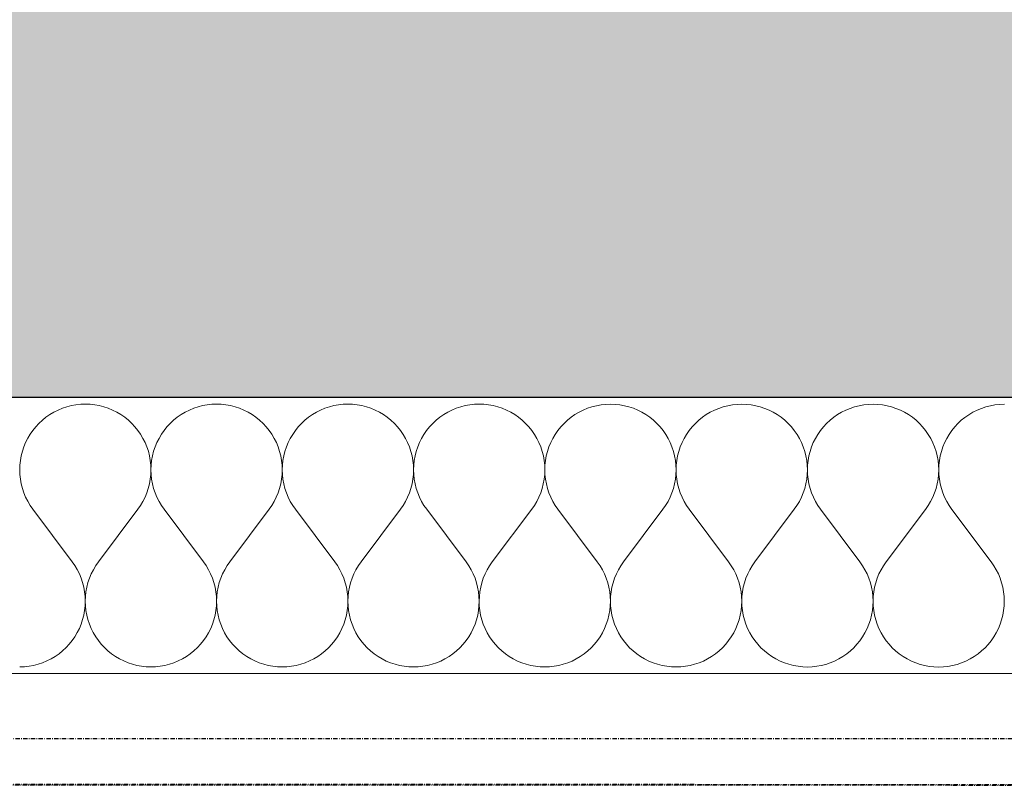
# Model space of a CAD drawing. Header units: millimetres. Extents: x -28017 to 3863, y -4271 to 20239.
# Tile 67 of 105: x -9486 to -8914, y 125 to 570. Entities that reach past the tile are written whole.
import ezdxf

# ---------------------------------------------------------------- set-up
doc = ezdxf.new("R2010")
doc.units = ezdxf.units.MM
doc.header["$MEASUREMENT"] = 0
doc.linetypes.add('Wipeout_Contour', pattern=[1000, 0, -1000])
doc.linetypes.add('Čerchovaná M', pattern=[4.5, 2.5, -0.85, 0.3, -0.85])
for name, color, linetype in [('5._POHLED ZÁPADNÍ_2_Konstrukce - nenosné', 7, 'Continuous'), ('5._POHLED ZÁPADNÍ_2_Konstrukce - nosné', 7, 'Continuous'), ('5._POHLED ZÁPADNÍ_2_Nové_Konstrukce - nosné', 7, 'Continuous'), ('5._POHLED ZÁPADNÍ_2_Nové_Výplně – Řezové', 7, 'Continuous'), ('5._POHLED ZÁPADNÍ_2_Výplně – Řezové', 7, 'Continuous')]:
    doc.layers.add(name, color=color, linetype=linetype)

# ---------------------------------------------------------------- blocks, each defined once
blk = doc.blocks.new('*X7', base_point=(-28336.19, -5790.34))
at = {"layer": '5._POHLED ZÁPADNÍ_2_Nové_Výplně – Řezové', "color": 21, "linetype": 'Continuous', "lineweight": 20, "true_color": 0xffaaaa}
for p, q in [((-9465.83, 342.9), (-9468.17, 341.52)), ((-9463.4, 344.12), (-9465.83, 342.9)), ((-9460.88, 345.16), (-9463.4, 344.12)), ((-9458.3, 346.02), (-9460.88, 345.16)), ((-9455.67, 346.69), (-9458.3, 346.02)), ((-9452.99, 347.18), (-9455.67, 346.69)), ((-9450.28, 347.47), (-9452.99, 347.18)), ((-9447.57, 347.56), (-9450.28, 347.47)), ((-9444.85, 347.47), (-9447.57, 347.56)), ((-9442.14, 347.18), (-9444.85, 347.47)), ((-9439.46, 346.69), (-9442.14, 347.18)), ((-9436.83, 346.02), (-9439.46, 346.69)), ((-9434.25, 345.16), (-9436.83, 346.02)), ((-9431.73, 344.12), (-9434.25, 345.16)), ((-9429.3, 342.9), (-9431.73, 344.12)), ((-9426.96, 341.51), (-9429.3, 342.9)), ((-9389.64, 342.89), (-9391.98, 341.5)), ((-9387.21, 344.11), (-9389.64, 342.89)), ((-9384.69, 345.15), (-9387.21, 344.11)), ((-9382.11, 346.01), (-9384.69, 345.15)), ((-9379.48, 346.68), (-9382.11, 346.01)), ((-9376.8, 347.17), (-9379.48, 346.68)), ((-9374.09, 347.46), (-9376.8, 347.17)), ((-9371.38, 347.55), (-9374.09, 347.46)), ((-9368.66, 347.46), (-9371.38, 347.55)), ((-9365.95, 347.16), (-9368.66, 347.46)), ((-9363.27, 346.68), (-9365.95, 347.16)), ((-9360.64, 346.01), (-9363.27, 346.68)), ((-9358.06, 345.15), (-9360.64, 346.01)), ((-9355.54, 344.11), (-9358.06, 345.15)), ((-9353.11, 342.89), (-9355.54, 344.11)), ((-9350.77, 341.5), (-9353.11, 342.89)), ((-9313.45, 342.88), (-9315.79, 341.49)), ((-9311.02, 344.1), (-9313.45, 342.88)), ((-9308.5, 345.14), (-9311.02, 344.1)), ((-9305.92, 346), (-9308.5, 345.14)), ((-9303.29, 346.67), (-9305.92, 346)), ((-9300.61, 347.15), (-9303.29, 346.67)), ((-9297.9, 347.44), (-9300.61, 347.15)), ((-9295.18, 347.54), (-9297.9, 347.44)), ((-9292.47, 347.44), (-9295.18, 347.54)), ((-9289.76, 347.15), (-9292.47, 347.44)), ((-9287.08, 346.67), (-9289.76, 347.15)), ((-9284.45, 346), (-9287.08, 346.67)), ((-9281.87, 345.14), (-9284.45, 346)), ((-9279.35, 344.09), (-9281.87, 345.14)), ((-9276.92, 342.88), (-9279.35, 344.09)), ((-9274.58, 341.49), (-9276.92, 342.88)), ((-9237.26, 342.87), (-9239.6, 341.48)), ((-9234.83, 344.09), (-9237.26, 342.87)), ((-9232.31, 345.13), (-9234.83, 344.09)), ((-9229.73, 345.99), (-9232.31, 345.13)), ((-9227.1, 346.66), (-9229.73, 345.99)), ((-9224.42, 347.14), (-9227.1, 346.66)), ((-9221.71, 347.43), (-9224.42, 347.14)), ((-9218.99, 347.53), (-9221.71, 347.43)), ((-9216.28, 347.43), (-9218.99, 347.53)), ((-9213.57, 347.14), (-9216.28, 347.43)), ((-9210.89, 346.66), (-9213.57, 347.14)), ((-9208.26, 345.98), (-9210.89, 346.66)), ((-9205.68, 345.12), (-9208.26, 345.98)), ((-9203.16, 344.08), (-9205.68, 345.12)), ((-9200.73, 342.86), (-9203.16, 344.08)), ((-9198.39, 341.47), (-9200.73, 342.86)), ((-9161.07, 342.86), (-9163.41, 341.47)), ((-9158.64, 344.08), (-9161.07, 342.86)), ((-9156.12, 345.12), (-9158.64, 344.08)), ((-9153.54, 345.98), (-9156.12, 345.12)), ((-9150.9, 346.65), (-9153.54, 345.98)), ((-9148.23, 347.13), (-9150.9, 346.65)), ((-9145.52, 347.42), (-9148.23, 347.13)), ((-9142.8, 347.52), (-9145.52, 347.42)), ((-9140.09, 347.42), (-9142.8, 347.52)), ((-9137.38, 347.13), (-9140.09, 347.42)), ((-9134.7, 346.65), (-9137.38, 347.13)), ((-9132.07, 345.97), (-9134.7, 346.65)), ((-9129.49, 345.11), (-9132.07, 345.97)), ((-9126.97, 344.07), (-9129.49, 345.11)), ((-9124.54, 342.85), (-9126.97, 344.07)), ((-9122.2, 341.46), (-9124.54, 342.85)), ((-9082.45, 344.06), (-9084.88, 342.85)), ((-9079.93, 345.1), (-9082.45, 344.06)), ((-9077.35, 345.96), (-9079.93, 345.1)), ((-9074.71, 346.64), (-9077.35, 345.96)), ((-9072.04, 347.12), (-9074.71, 346.64)), ((-9069.33, 347.41), (-9072.04, 347.12)), ((-9066.61, 347.51), (-9069.33, 347.41)), ((-9063.89, 347.41), (-9066.61, 347.51)), ((-9061.19, 347.12), (-9063.89, 347.41)), ((-9058.51, 346.63), (-9061.19, 347.12)), ((-9055.88, 345.96), (-9058.51, 346.63)), ((-9053.3, 345.1), (-9055.88, 345.96)), ((-9050.78, 344.06), (-9053.3, 345.1)), ((-9048.35, 342.84), (-9050.78, 344.06)), ((-9006.25, 344.05), (-9008.69, 342.83)), ((-9003.74, 345.09), (-9006.25, 344.05)), ((-9001.16, 345.95), (-9003.74, 345.09)), ((-8998.52, 346.62), (-9001.16, 345.95)), ((-8995.85, 347.11), (-8998.52, 346.62)), ((-8993.14, 347.4), (-8995.85, 347.11)), ((-8990.42, 347.49), (-8993.14, 347.4)), ((-8987.7, 347.4), (-8990.42, 347.49)), ((-8985, 347.11), (-8987.7, 347.4)), ((-8982.32, 346.62), (-8985, 347.11)), ((-8979.69, 345.95), (-8982.32, 346.62)), ((-8977.11, 345.09), (-8979.69, 345.95)), ((-8974.59, 344.05), (-8977.11, 345.09)), ((-8972.16, 342.83), (-8974.59, 344.05)), ((-8930.06, 344.04), (-8932.5, 342.82)), ((-8927.55, 345.08), (-8930.06, 344.04)), ((-8924.97, 345.94), (-8927.55, 345.08)), ((-8922.33, 346.61), (-8924.97, 345.94)), ((-8919.66, 347.1), (-8922.33, 346.61)), ((-8916.95, 347.39), (-8919.66, 347.1)), ((-8914.23, 347.48), (-8916.95, 347.39)), ((-9472.52, 338.26), (-9474.51, 336.4)), ((-9470.4, 339.96), (-9472.52, 338.26)), ((-9468.17, 341.52), (-9470.4, 339.96)), ((-9424.73, 339.96), (-9426.96, 341.51)), ((-9422.61, 338.25), (-9424.73, 339.96)), ((-9420.62, 336.39), (-9422.61, 338.25)), ((-9396.33, 338.25), (-9398.32, 336.39)), ((-9394.21, 339.95), (-9396.33, 338.25)), ((-9391.98, 341.5), (-9394.21, 339.95)), ((-9348.54, 339.95), (-9350.77, 341.5)), ((-9346.42, 338.24), (-9348.54, 339.95)), ((-9344.43, 336.38), (-9346.42, 338.24)), ((-9320.14, 338.23), (-9322.13, 336.38)), ((-9318.02, 339.94), (-9320.14, 338.23)), ((-9315.79, 341.49), (-9318.02, 339.94)), ((-9272.35, 339.93), (-9274.58, 341.49)), ((-9270.23, 338.23), (-9272.35, 339.93)), ((-9268.24, 336.37), (-9270.23, 338.23)), ((-9243.95, 338.22), (-9245.94, 336.37)), ((-9241.83, 339.93), (-9243.95, 338.22)), ((-9239.6, 341.48), (-9241.83, 339.93)), ((-9196.16, 339.92), (-9198.39, 341.47)), ((-9194.04, 338.21), (-9196.16, 339.92)), ((-9192.05, 336.36), (-9194.04, 338.21)), ((-9167.76, 338.21), (-9169.75, 336.36)), ((-9165.64, 339.92), (-9167.76, 338.21)), ((-9163.41, 341.47), (-9165.64, 339.92)), ((-9119.97, 339.91), (-9122.2, 341.46)), ((-9117.85, 338.2), (-9119.97, 339.91)), ((-9115.86, 336.35), (-9117.85, 338.2)), ((-9091.57, 338.2), (-9093.56, 336.34)), ((-9089.45, 339.91), (-9091.57, 338.2)), ((-9087.22, 341.46), (-9089.45, 339.91)), ((-9084.88, 342.85), (-9087.22, 341.46)), ((-9046.01, 341.45), (-9048.35, 342.84)), ((-9043.78, 339.9), (-9046.01, 341.45)), ((-9041.66, 338.19), (-9043.78, 339.9)), ((-9039.67, 336.34), (-9041.66, 338.19)), ((-9015.38, 338.19), (-9017.37, 336.33)), ((-9013.26, 339.89), (-9015.38, 338.19)), ((-9011.03, 341.45), (-9013.26, 339.89)), ((-9008.69, 342.83), (-9011.03, 341.45)), ((-8969.82, 341.44), (-8972.16, 342.83)), ((-8967.59, 339.89), (-8969.82, 341.44)), ((-8965.47, 338.18), (-8967.59, 339.89)), ((-8963.48, 336.32), (-8965.47, 338.18)), ((-8939.19, 338.17), (-8941.18, 336.32)), ((-8937.07, 339.88), (-8939.19, 338.17)), ((-8934.84, 341.43), (-8937.07, 339.88)), ((-8932.5, 342.82), (-8934.84, 341.43)), ((-9478.07, 332.29), (-9479.62, 330.06)), ((-9476.37, 334.41), (-9478.07, 332.29)), ((-9474.51, 336.4), (-9476.37, 334.41)), ((-9418.77, 334.4), (-9420.62, 336.39)), ((-9417.06, 332.28), (-9418.77, 334.4)), ((-9415.51, 330.05), (-9417.06, 332.28)), ((-9401.88, 332.28), (-9403.43, 330.05)), ((-9400.18, 334.4), (-9401.88, 332.28)), ((-9398.32, 336.39), (-9400.18, 334.4)), ((-9342.58, 334.39), (-9344.43, 336.38)), ((-9340.87, 332.27), (-9342.58, 334.39)), ((-9339.32, 330.04), (-9340.87, 332.27)), ((-9325.69, 332.27), (-9327.24, 330.03)), ((-9323.99, 334.39), (-9325.69, 332.27)), ((-9322.13, 336.38), (-9323.99, 334.39)), ((-9266.39, 334.38), (-9268.24, 336.37)), ((-9264.68, 332.26), (-9266.39, 334.38)), ((-9263.13, 330.02), (-9264.68, 332.26)), ((-9249.5, 332.26), (-9251.05, 330.02)), ((-9247.8, 334.38), (-9249.5, 332.26)), ((-9245.94, 336.37), (-9247.8, 334.38)), ((-9190.2, 334.37), (-9192.05, 336.36)), ((-9188.49, 332.25), (-9190.2, 334.37)), ((-9186.94, 330.01), (-9188.49, 332.25)), ((-9173.31, 332.25), (-9174.86, 330.01)), ((-9171.61, 334.36), (-9173.31, 332.25)), ((-9169.75, 336.36), (-9171.61, 334.36)), ((-9114.01, 334.36), (-9115.86, 336.35)), ((-9112.3, 332.24), (-9114.01, 334.36)), ((-9110.75, 330), (-9112.3, 332.24)), ((-9097.12, 332.23), (-9098.67, 330)), ((-9095.41, 334.35), (-9097.12, 332.23)), ((-9093.56, 336.34), (-9095.41, 334.35)), ((-9037.82, 334.34), (-9039.67, 336.34)), ((-9036.11, 332.22), (-9037.82, 334.34)), ((-9034.56, 329.99), (-9036.11, 332.22)), ((-9020.93, 332.22), (-9022.48, 329.99)), ((-9019.22, 334.34), (-9020.93, 332.22)), ((-9017.37, 336.33), (-9019.22, 334.34)), ((-8961.63, 334.33), (-8963.48, 336.32)), ((-8959.92, 332.21), (-8961.63, 334.33)), ((-8958.37, 329.98), (-8959.92, 332.21)), ((-8944.74, 332.21), (-8946.29, 329.98)), ((-8943.03, 334.33), (-8944.74, 332.21)), ((-8941.18, 336.32), (-8943.03, 334.33)), ((-9481.01, 327.72), (-9482.23, 325.28)), ((-9479.62, 330.06), (-9481.01, 327.72)), ((-9414.13, 327.71), (-9415.51, 330.05)), ((-9412.91, 325.27), (-9414.13, 327.71)), ((-9404.82, 327.71), (-9406.04, 325.27)), ((-9403.43, 330.05), (-9404.82, 327.71)), ((-9337.93, 327.7), (-9339.32, 330.04)), ((-9336.72, 325.26), (-9337.93, 327.7)), ((-9328.63, 327.69), (-9329.85, 325.26)), ((-9327.24, 330.03), (-9328.63, 327.69)), ((-9261.74, 327.68), (-9263.13, 330.02)), ((-9260.53, 325.25), (-9261.74, 327.68)), ((-9252.44, 327.68), (-9253.66, 325.25)), ((-9251.05, 330.02), (-9252.44, 327.68)), ((-9185.55, 327.67), (-9186.94, 330.01)), ((-9184.34, 325.24), (-9185.55, 327.67)), ((-9176.25, 327.67), (-9177.47, 325.24)), ((-9174.86, 330.01), (-9176.25, 327.67)), ((-9109.36, 327.66), (-9110.75, 330)), ((-9108.15, 325.23), (-9109.36, 327.66)), ((-9100.06, 327.66), (-9101.28, 325.23)), ((-9098.67, 330), (-9100.06, 327.66)), ((-9033.17, 327.65), (-9034.56, 329.99)), ((-9031.96, 325.22), (-9033.17, 327.65)), ((-9023.87, 327.65), (-9025.09, 325.21)), ((-9022.48, 329.99), (-9023.87, 327.65)), ((-8956.98, 327.64), (-8958.37, 329.98)), ((-8955.77, 325.2), (-8956.98, 327.64)), ((-8947.68, 327.64), (-8948.9, 325.2)), ((-8946.29, 329.98), (-8947.68, 327.64)), ((-9484.13, 320.19), (-9484.8, 317.55)), ((-9483.27, 322.77), (-9484.13, 320.19)), ((-9482.23, 325.28), (-9483.27, 322.77)), ((-9411.87, 322.76), (-9412.91, 325.27)), ((-9411.01, 320.18), (-9411.87, 322.76)), ((-9410.34, 317.54), (-9411.01, 320.18)), ((-9407.94, 320.18), (-9408.61, 317.54)), ((-9407.08, 322.76), (-9407.94, 320.18)), ((-9406.04, 325.27), (-9407.08, 322.76)), ((-9335.68, 322.75), (-9336.72, 325.26)), ((-9334.82, 320.17), (-9335.68, 322.75)), ((-9334.15, 317.53), (-9334.82, 320.17)), ((-9331.75, 320.17), (-9332.42, 317.53)), ((-9330.89, 322.75), (-9331.75, 320.17)), ((-9329.85, 325.26), (-9330.89, 322.75)), ((-9259.49, 322.74), (-9260.53, 325.25)), ((-9258.63, 320.15), (-9259.49, 322.74)), ((-9257.96, 317.52), (-9258.63, 320.15)), ((-9255.56, 320.15), (-9256.23, 317.52)), ((-9254.7, 322.74), (-9255.56, 320.15)), ((-9253.66, 325.25), (-9254.7, 322.74)), ((-9183.3, 322.72), (-9184.34, 325.24)), ((-9182.44, 320.14), (-9183.3, 322.72)), ((-9181.77, 317.51), (-9182.44, 320.14)), ((-9179.37, 320.14), (-9180.04, 317.51)), ((-9178.51, 322.72), (-9179.37, 320.14)), ((-9177.47, 325.24), (-9178.51, 322.72)), ((-9107.11, 322.71), (-9108.15, 325.23)), ((-9106.25, 320.13), (-9107.11, 322.71)), ((-9105.58, 317.49), (-9106.25, 320.13)), ((-9103.18, 320.13), (-9103.85, 317.49)), ((-9102.32, 322.71), (-9103.18, 320.13)), ((-9101.28, 325.23), (-9102.32, 322.71)), ((-9030.92, 322.7), (-9031.96, 325.22)), ((-9030.06, 320.12), (-9030.92, 322.7)), ((-9029.39, 317.48), (-9030.06, 320.12)), ((-9026.98, 320.12), (-9027.66, 317.48)), ((-9026.13, 322.7), (-9026.98, 320.12)), ((-9025.09, 325.21), (-9026.13, 322.7)), ((-8954.73, 322.69), (-8955.77, 325.2)), ((-8953.87, 320.11), (-8954.73, 322.69)), ((-8953.2, 317.47), (-8953.87, 320.11)), ((-8950.79, 320.11), (-8951.47, 317.47)), ((-8949.94, 322.69), (-8950.79, 320.11)), ((-8948.9, 325.2), (-8949.94, 322.69)), ((-9485.28, 314.88), (-9485.57, 312.17)), ((-9484.8, 317.55), (-9485.28, 314.88)), ((-9409.86, 314.86), (-9410.34, 317.54)), ((-9409.57, 312.16), (-9409.86, 314.86)), ((-9409.09, 314.86), (-9409.38, 312.16)), ((-9408.61, 317.54), (-9409.09, 314.86)), ((-9333.67, 314.85), (-9334.15, 317.53)), ((-9333.38, 312.15), (-9333.67, 314.85)), ((-9332.9, 314.85), (-9333.19, 312.15)), ((-9332.42, 317.53), (-9332.9, 314.85)), ((-9257.48, 314.84), (-9257.96, 317.52)), ((-9257.19, 312.13), (-9257.48, 314.84)), ((-9256.71, 314.84), (-9257, 312.13)), ((-9256.23, 317.52), (-9256.71, 314.84)), ((-9181.29, 314.83), (-9181.77, 317.51)), ((-9181, 312.12), (-9181.29, 314.83)), ((-9180.52, 314.83), (-9180.81, 312.12)), ((-9180.04, 317.51), (-9180.52, 314.83)), ((-9105.1, 314.82), (-9105.58, 317.49)), ((-9104.81, 312.11), (-9105.1, 314.82)), ((-9104.33, 314.82), (-9104.62, 312.11)), ((-9103.85, 317.49), (-9104.33, 314.82)), ((-9028.91, 314.8), (-9029.39, 317.48)), ((-9028.62, 312.1), (-9028.91, 314.8)), ((-9028.14, 314.8), (-9028.43, 312.1)), ((-9027.66, 317.48), (-9028.14, 314.8)), ((-8952.72, 314.79), (-8953.2, 317.47)), ((-8952.43, 312.09), (-8952.72, 314.79)), ((-8951.95, 314.79), (-8952.24, 312.09)), ((-8951.47, 317.47), (-8951.95, 314.79)), ((-9485.57, 312.17), (-9485.67, 309.45)), ((-9485.67, 309.45), (-9485.57, 306.73)), ((-9409.58, 306.72), (-9409.48, 309.44)), ((-9409.48, 309.44), (-9409.57, 312.16)), ((-9409.38, 312.16), (-9409.48, 309.44)), ((-9409.48, 309.44), (-9409.38, 306.72)), ((-9333.39, 306.71), (-9333.29, 309.43)), ((-9333.29, 309.43), (-9333.38, 312.15)), ((-9333.19, 312.15), (-9333.29, 309.43)), ((-9333.29, 309.43), (-9333.19, 306.71)), ((-9257.1, 309.42), (-9257.19, 312.13)), ((-9257.19, 306.7), (-9257.1, 309.42)), ((-9257, 312.13), (-9257.1, 309.42)), ((-9257.1, 309.42), (-9257, 306.7)), ((-9180.9, 309.4), (-9181, 312.12)), ((-9181, 306.69), (-9180.9, 309.4)), ((-9180.81, 312.12), (-9180.9, 309.4)), ((-9180.9, 309.4), (-9180.81, 306.69)), ((-9104.71, 309.39), (-9104.81, 312.11)), ((-9104.81, 306.67), (-9104.71, 309.39)), ((-9104.62, 312.11), (-9104.71, 309.39)), ((-9104.71, 309.39), (-9104.62, 306.67)), ((-9028.52, 309.38), (-9028.62, 312.1)), ((-9028.62, 306.66), (-9028.52, 309.38)), ((-9028.43, 312.1), (-9028.52, 309.38)), ((-9028.52, 309.38), (-9028.43, 306.66)), ((-8952.33, 309.37), (-8952.43, 312.09)), ((-8952.43, 306.65), (-8952.33, 309.37)), ((-8952.24, 312.09), (-8952.33, 309.37)), ((-8952.33, 309.37), (-8952.24, 306.65)), ((-9485.57, 306.73), (-9485.28, 304.03)), ((-9485.28, 304.03), (-9484.79, 301.35)), ((-9410.35, 301.34), (-9409.87, 304.02)), ((-9409.87, 304.02), (-9409.58, 306.72)), ((-9409.38, 306.72), (-9409.09, 304.02)), ((-9409.09, 304.02), (-9408.6, 301.34)), ((-9334.16, 301.33), (-9333.68, 304)), ((-9333.68, 304), (-9333.39, 306.71)), ((-9333.19, 306.71), (-9332.9, 304)), ((-9332.9, 304), (-9332.41, 301.33)), ((-9257.97, 301.32), (-9257.49, 303.99)), ((-9257.49, 303.99), (-9257.19, 306.7)), ((-9257, 306.7), (-9256.7, 303.99)), ((-9256.7, 303.99), (-9256.22, 301.32)), ((-9181.78, 301.3), (-9181.3, 303.98)), ((-9181.3, 303.98), (-9181, 306.69)), ((-9180.81, 306.69), (-9180.51, 303.98)), ((-9180.51, 303.98), (-9180.03, 301.3)), ((-9105.59, 301.29), (-9105.11, 303.97)), ((-9105.11, 303.97), (-9104.81, 306.67)), ((-9104.62, 306.67), (-9104.32, 303.97)), ((-9104.32, 303.97), (-9103.84, 301.29)), ((-9029.4, 301.28), (-9028.92, 303.96)), ((-9028.92, 303.96), (-9028.62, 306.66)), ((-9028.43, 306.66), (-9028.13, 303.96)), ((-9028.13, 303.96), (-9027.65, 301.28)), ((-8953.21, 301.27), (-8952.73, 303.95)), ((-8952.73, 303.95), (-8952.43, 306.65)), ((-8952.24, 306.65), (-8951.94, 303.95)), ((-8951.94, 303.95), (-8951.46, 301.27)), ((-9484.79, 301.35), (-9484.12, 298.71)), ((-9484.12, 298.71), (-9483.26, 296.13)), ((-9411.89, 296.12), (-9411.03, 298.7)), ((-9411.03, 298.7), (-9410.35, 301.34)), ((-9408.6, 301.34), (-9407.93, 298.7)), ((-9407.93, 298.7), (-9407.07, 296.12)), ((-9335.7, 296.11), (-9334.84, 298.69)), ((-9334.84, 298.69), (-9334.16, 301.33)), ((-9332.41, 301.33), (-9331.74, 298.69)), ((-9331.74, 298.69), (-9330.88, 296.11)), ((-9259.51, 296.1), (-9258.65, 298.68)), ((-9258.65, 298.68), (-9257.97, 301.32)), ((-9256.22, 301.32), (-9255.55, 298.68)), ((-9255.55, 298.68), (-9254.69, 296.1)), ((-9183.32, 296.09), (-9182.46, 298.67)), ((-9182.46, 298.67), (-9181.78, 301.3)), ((-9180.03, 301.3), (-9179.36, 298.67)), ((-9179.36, 298.67), (-9178.49, 296.09)), ((-9107.13, 296.08), (-9106.27, 298.66)), ((-9106.27, 298.66), (-9105.59, 301.29)), ((-9103.84, 301.29), (-9103.16, 298.66)), ((-9103.16, 298.66), (-9102.3, 296.08)), ((-9030.94, 296.06), (-9030.08, 298.65)), ((-9030.08, 298.65), (-9029.4, 301.28)), ((-9027.65, 301.28), (-9026.97, 298.64)), ((-9026.97, 298.64), (-9026.11, 296.06)), ((-8954.75, 296.05), (-8953.89, 298.63)), ((-8953.89, 298.63), (-8953.21, 301.27)), ((-8951.46, 301.27), (-8950.78, 298.63)), ((-8950.78, 298.63), (-8949.92, 296.05)), ((-9483.26, 296.13), (-9482.21, 293.62)), ((-9482.21, 293.62), (-9480.99, 291.19)), ((-9414.15, 291.18), (-9412.93, 293.61)), ((-9412.93, 293.61), (-9411.89, 296.12)), ((-9407.07, 296.12), (-9406.02, 293.61)), ((-9406.02, 293.61), (-9404.8, 291.18)), ((-9337.96, 291.17), (-9336.74, 293.6)), ((-9336.74, 293.6), (-9335.7, 296.11)), ((-9330.88, 296.11), (-9329.83, 293.6)), ((-9329.83, 293.6), (-9328.61, 291.17)), ((-9261.77, 291.16), (-9260.55, 293.59)), ((-9260.55, 293.59), (-9259.51, 296.1)), ((-9254.69, 296.1), (-9253.64, 293.59)), ((-9253.64, 293.59), (-9252.42, 291.15)), ((-9185.58, 291.14), (-9184.36, 293.58)), ((-9184.36, 293.58), (-9183.32, 296.09)), ((-9178.49, 296.09), (-9177.45, 293.57)), ((-9177.45, 293.57), (-9176.23, 291.14)), ((-9109.39, 291.13), (-9108.17, 293.56)), ((-9108.17, 293.56), (-9107.13, 296.08)), ((-9102.3, 296.08), (-9101.26, 293.56)), ((-9101.26, 293.56), (-9100.04, 291.13)), ((-9033.2, 291.12), (-9031.98, 293.55)), ((-9031.98, 293.55), (-9030.94, 296.06)), ((-9026.11, 296.06), (-9025.07, 293.55)), ((-9025.07, 293.55), (-9023.85, 291.12)), ((-8957.01, 291.11), (-8955.79, 293.54)), ((-8955.79, 293.54), (-8954.75, 296.05)), ((-8949.92, 296.05), (-8948.88, 293.54)), ((-8948.88, 293.54), (-8947.66, 291.11)), ((-9480.99, 291.19), (-9479.6, 288.85)), ((-9479.6, 288.85), (-9478.05, 286.62)), ((-9455.2, 256.14), (-9478.05, 286.62)), ((-9439.96, 256.14), (-9417.1, 286.61)), ((-9417.1, 286.61), (-9415.55, 288.84)), ((-9415.55, 288.84), (-9414.15, 291.18)), ((-9404.8, 291.18), (-9403.41, 288.84)), ((-9403.41, 288.84), (-9401.86, 286.61)), ((-9379.01, 256.13), (-9401.86, 286.61)), ((-9363.77, 256.12), (-9340.91, 286.6)), ((-9340.91, 286.6), (-9339.35, 288.83)), ((-9339.35, 288.83), (-9337.96, 291.17)), ((-9328.61, 291.17), (-9327.22, 288.83)), ((-9327.22, 288.83), (-9325.67, 286.59)), ((-9302.82, 256.11), (-9325.67, 286.59)), ((-9287.58, 256.11), (-9264.72, 286.58)), ((-9264.72, 286.58), (-9263.16, 288.82)), ((-9263.16, 288.82), (-9261.77, 291.16)), ((-9252.42, 291.15), (-9251.03, 288.82)), ((-9251.03, 288.82), (-9249.48, 286.58)), ((-9226.63, 256.1), (-9249.48, 286.58)), ((-9211.39, 256.1), (-9188.53, 286.57)), ((-9188.53, 286.57), (-9186.97, 288.81)), ((-9186.97, 288.81), (-9185.58, 291.14)), ((-9176.23, 291.14), (-9174.84, 288.8)), ((-9174.84, 288.8), (-9173.29, 286.57)), ((-9150.44, 256.09), (-9173.29, 286.57)), ((-9135.2, 256.09), (-9112.34, 286.56)), ((-9112.34, 286.56), (-9110.78, 288.79)), ((-9110.78, 288.79), (-9109.39, 291.13)), ((-9100.04, 291.13), (-9098.65, 288.79)), ((-9098.65, 288.79), (-9097.1, 286.56)), ((-9074.25, 256.08), (-9097.1, 286.56)), ((-9059.01, 256.08), (-9036.15, 286.55)), ((-9036.15, 286.55), (-9034.59, 288.78)), ((-9034.59, 288.78), (-9033.2, 291.12)), ((-9023.85, 291.12), (-9022.46, 288.78)), ((-9022.46, 288.78), (-9020.91, 286.55)), ((-8998.06, 256.07), (-9020.91, 286.55)), ((-8982.82, 256.06), (-8959.96, 286.54)), ((-8959.96, 286.54), (-8958.4, 288.77)), ((-8958.4, 288.77), (-8957.01, 291.11)), ((-8947.66, 291.11), (-8946.27, 288.77)), ((-8946.27, 288.77), (-8944.72, 286.54)), ((-8921.87, 256.06), (-8944.72, 286.54)), ((-9453.65, 253.9), (-9455.2, 256.14)), ((-9452.26, 251.57), (-9453.65, 253.9)), ((-9451.04, 249.13), (-9452.26, 251.57)), ((-9442.91, 251.56), (-9444.13, 249.13)), ((-9441.51, 253.9), (-9442.91, 251.56)), ((-9439.96, 256.14), (-9441.51, 253.9)), ((-9377.46, 253.89), (-9379.01, 256.13)), ((-9376.07, 251.55), (-9377.46, 253.89)), ((-9374.85, 249.12), (-9376.07, 251.55)), ((-9366.71, 251.55), (-9367.93, 249.12)), ((-9365.32, 253.89), (-9366.71, 251.55)), ((-9363.77, 256.12), (-9365.32, 253.89)), ((-9301.26, 253.88), (-9302.82, 256.11)), ((-9299.87, 251.54), (-9301.26, 253.88)), ((-9298.66, 249.11), (-9299.87, 251.54)), ((-9290.52, 251.54), (-9291.74, 249.11)), ((-9289.13, 253.88), (-9290.52, 251.54)), ((-9287.58, 256.11), (-9289.13, 253.88)), ((-9225.07, 253.87), (-9226.63, 256.1)), ((-9223.68, 251.53), (-9225.07, 253.87)), ((-9222.46, 249.1), (-9223.68, 251.53)), ((-9214.33, 251.53), (-9215.55, 249.1)), ((-9212.94, 253.87), (-9214.33, 251.53)), ((-9211.39, 256.1), (-9212.94, 253.87)), ((-9148.88, 253.86), (-9150.44, 256.09)), ((-9147.49, 251.52), (-9148.88, 253.86)), ((-9146.27, 249.09), (-9147.49, 251.52)), ((-9138.14, 251.52), (-9139.36, 249.09)), ((-9136.75, 253.86), (-9138.14, 251.52)), ((-9135.2, 256.09), (-9136.75, 253.86)), ((-9072.69, 253.85), (-9074.25, 256.08)), ((-9071.3, 251.51), (-9072.69, 253.85)), ((-9070.08, 249.07), (-9071.3, 251.51)), ((-9061.95, 251.51), (-9063.17, 249.07)), ((-9060.56, 253.84), (-9061.95, 251.51)), ((-9059.01, 256.08), (-9060.56, 253.84)), ((-8996.5, 253.83), (-8998.06, 256.07)), ((-8995.11, 251.5), (-8996.5, 253.83)), ((-8993.89, 249.06), (-8995.11, 251.5)), ((-8985.76, 251.49), (-8986.98, 249.06)), ((-8984.37, 253.83), (-8985.76, 251.49)), ((-8982.82, 256.06), (-8984.37, 253.83)), ((-8920.31, 253.82), (-8921.87, 256.06)), ((-8918.92, 251.48), (-8920.31, 253.82)), ((-8917.7, 249.05), (-8918.92, 251.48)), ((-9449.99, 246.62), (-9451.04, 249.13)), ((-9449.13, 244.04), (-9449.99, 246.62)), ((-9445.17, 246.62), (-9446.03, 244.04)), ((-9444.13, 249.13), (-9445.17, 246.62)), ((-9373.8, 246.61), (-9374.85, 249.12)), ((-9372.94, 244.03), (-9373.8, 246.61)), ((-9368.98, 246.61), (-9369.84, 244.03)), ((-9367.93, 249.12), (-9368.98, 246.61)), ((-9297.61, 246.6), (-9298.66, 249.11)), ((-9296.75, 244.02), (-9297.61, 246.6)), ((-9292.79, 246.6), (-9293.65, 244.02)), ((-9291.74, 249.11), (-9292.79, 246.6)), ((-9221.42, 246.59), (-9222.46, 249.1)), ((-9220.56, 244), (-9221.42, 246.59)), ((-9216.6, 246.58), (-9217.46, 244)), ((-9215.55, 249.1), (-9216.6, 246.58)), ((-9145.23, 246.57), (-9146.27, 249.09)), ((-9144.37, 243.99), (-9145.23, 246.57)), ((-9140.41, 246.57), (-9141.27, 243.99)), ((-9139.36, 249.09), (-9140.41, 246.57)), ((-9069.04, 246.56), (-9070.08, 249.07)), ((-9068.18, 243.98), (-9069.04, 246.56)), ((-9064.22, 246.56), (-9065.08, 243.98)), ((-9063.17, 249.07), (-9064.22, 246.56)), ((-8992.85, 246.55), (-8993.89, 249.06)), ((-8991.99, 243.97), (-8992.85, 246.55)), ((-8988.03, 246.55), (-8988.89, 243.97)), ((-8986.98, 249.06), (-8988.03, 246.55)), ((-8916.66, 246.54), (-8917.7, 249.05)), ((-8915.8, 243.96), (-8916.66, 246.54)), ((-9448.46, 241.4), (-9449.13, 244.04)), ((-9447.97, 238.73), (-9448.46, 241.4)), ((-9446.71, 241.4), (-9447.19, 238.73)), ((-9446.03, 244.04), (-9446.71, 241.4)), ((-9372.27, 241.39), (-9372.94, 244.03)), ((-9371.78, 238.72), (-9372.27, 241.39)), ((-9370.52, 241.39), (-9371, 238.72)), ((-9369.84, 244.03), (-9370.52, 241.39)), ((-9296.08, 241.38), (-9296.75, 244.02)), ((-9295.59, 238.7), (-9296.08, 241.38)), ((-9294.32, 241.38), (-9294.81, 238.7)), ((-9293.65, 244.02), (-9294.32, 241.38)), ((-9219.89, 241.37), (-9220.56, 244)), ((-9219.4, 238.69), (-9219.89, 241.37)), ((-9218.13, 241.37), (-9218.62, 238.69)), ((-9217.46, 244), (-9218.13, 241.37)), ((-9143.7, 241.36), (-9144.37, 243.99)), ((-9143.21, 238.68), (-9143.7, 241.36)), ((-9141.94, 241.36), (-9142.43, 238.68)), ((-9141.27, 243.99), (-9141.94, 241.36)), ((-9067.51, 241.35), (-9068.18, 243.98)), ((-9067.02, 238.67), (-9067.51, 241.35)), ((-9065.75, 241.35), (-9066.24, 238.67)), ((-9065.08, 243.98), (-9065.75, 241.35)), ((-8991.32, 241.33), (-8991.99, 243.97)), ((-8990.83, 238.66), (-8991.32, 241.33)), ((-8989.56, 241.33), (-8990.05, 238.66)), ((-8988.89, 243.97), (-8989.56, 241.33)), ((-8915.13, 241.32), (-8915.8, 243.96)), ((-8914.64, 238.65), (-8915.13, 241.32)), ((-9447.68, 236.02), (-9447.97, 238.73)), ((-9447.58, 233.3), (-9447.68, 236.02)), ((-9447.48, 236.02), (-9447.58, 233.3)), ((-9447.19, 238.73), (-9447.48, 236.02)), ((-9371.49, 236.01), (-9371.78, 238.72)), ((-9371.39, 233.29), (-9371.49, 236.01)), ((-9371.29, 236.01), (-9371.39, 233.29)), ((-9371, 238.72), (-9371.29, 236.01)), ((-9295.3, 236), (-9295.59, 238.7)), ((-9295.2, 233.28), (-9295.3, 236)), ((-9295.1, 236), (-9295.2, 233.28)), ((-9294.81, 238.7), (-9295.1, 236)), ((-9219.11, 235.99), (-9219.4, 238.69)), ((-9219.01, 233.27), (-9219.11, 235.99)), ((-9218.91, 235.99), (-9219.01, 233.27)), ((-9218.62, 238.69), (-9218.91, 235.99)), ((-9142.92, 235.98), (-9143.21, 238.68)), ((-9142.82, 233.26), (-9142.92, 235.98)), ((-9142.72, 235.98), (-9142.82, 233.26)), ((-9142.43, 238.68), (-9142.72, 235.98)), ((-9066.73, 235.96), (-9067.02, 238.67)), ((-9066.63, 233.25), (-9066.73, 235.96)), ((-9066.53, 235.96), (-9066.63, 233.25)), ((-9066.24, 238.67), (-9066.53, 235.96)), ((-8990.54, 235.95), (-8990.83, 238.66)), ((-8990.44, 233.23), (-8990.54, 235.95)), ((-8990.34, 235.95), (-8990.44, 233.23)), ((-8990.05, 238.66), (-8990.34, 235.95)), ((-8914.35, 235.94), (-8914.64, 238.65)), ((-8914.25, 233.22), (-8914.35, 235.94)), ((-9447.97, 227.88), (-9447.68, 230.58)), ((-9447.68, 230.58), (-9447.58, 233.3)), ((-9447.58, 233.3), (-9447.49, 230.58)), ((-9447.49, 230.58), (-9447.2, 227.88)), ((-9371.78, 227.87), (-9371.49, 230.57)), ((-9371.49, 230.57), (-9371.39, 233.29)), ((-9371.39, 233.29), (-9371.3, 230.57)), ((-9371.3, 230.57), (-9371.01, 227.87)), ((-9295.59, 227.86), (-9295.3, 230.56)), ((-9295.3, 230.56), (-9295.2, 233.28)), ((-9295.2, 233.28), (-9295.11, 230.56)), ((-9295.11, 230.56), (-9294.82, 227.86)), ((-9219.4, 227.84), (-9219.11, 230.55)), ((-9219.11, 230.55), (-9219.01, 233.27)), ((-9219.01, 233.27), (-9218.92, 230.55)), ((-9218.92, 230.55), (-9218.63, 227.84)), ((-9143.21, 227.83), (-9142.92, 230.54)), ((-9142.92, 230.54), (-9142.82, 233.26)), ((-9142.82, 233.26), (-9142.73, 230.54)), ((-9142.73, 230.54), (-9142.44, 227.83)), ((-9067.02, 227.82), (-9066.73, 230.53)), ((-9066.73, 230.53), (-9066.63, 233.25)), ((-9066.63, 233.25), (-9066.54, 230.53)), ((-9066.54, 230.53), (-9066.25, 227.82)), ((-8990.83, 227.81), (-8990.54, 230.51)), ((-8990.54, 230.51), (-8990.44, 233.23)), ((-8990.44, 233.23), (-8990.35, 230.51)), ((-8990.35, 230.51), (-8990.06, 227.81)), ((-8914.64, 227.8), (-8914.35, 230.5)), ((-8914.35, 230.5), (-8914.25, 233.22)), ((-9449.12, 222.57), (-9448.45, 225.2)), ((-9448.45, 225.2), (-9447.97, 227.88)), ((-9447.2, 227.88), (-9446.72, 225.2)), ((-9446.72, 225.2), (-9446.05, 222.57)), ((-9372.93, 222.55), (-9372.26, 225.19)), ((-9372.26, 225.19), (-9371.78, 227.87)), ((-9371.01, 227.87), (-9370.53, 225.19)), ((-9370.53, 225.19), (-9369.86, 222.55)), ((-9296.74, 222.54), (-9296.07, 225.18)), ((-9296.07, 225.18), (-9295.59, 227.86)), ((-9294.82, 227.86), (-9294.34, 225.18)), ((-9294.34, 225.18), (-9293.67, 222.54)), ((-9220.55, 222.53), (-9219.88, 225.17)), ((-9219.88, 225.17), (-9219.4, 227.84)), ((-9218.63, 227.84), (-9218.15, 225.17)), ((-9218.15, 225.17), (-9217.48, 222.53)), ((-9144.36, 222.52), (-9143.69, 225.16)), ((-9143.69, 225.16), (-9143.21, 227.83)), ((-9142.44, 227.83), (-9141.96, 225.16)), ((-9141.96, 225.16), (-9141.29, 222.52)), ((-9068.17, 222.51), (-9067.5, 225.14)), ((-9067.5, 225.14), (-9067.02, 227.82)), ((-9066.25, 227.82), (-9065.77, 225.14)), ((-9065.77, 225.14), (-9065.1, 222.51)), ((-8991.98, 222.5), (-8991.31, 225.13)), ((-8991.31, 225.13), (-8990.83, 227.81)), ((-8990.06, 227.81), (-8989.58, 225.13)), ((-8989.58, 225.13), (-8988.9, 222.5)), ((-8915.79, 222.48), (-8915.12, 225.12)), ((-8915.12, 225.12), (-8914.64, 227.8)), ((-9452.24, 215.04), (-9451.02, 217.47)), ((-9451.02, 217.47), (-9449.98, 219.98)), ((-9449.98, 219.98), (-9449.12, 222.57)), ((-9446.05, 222.57), (-9445.19, 219.98)), ((-9445.19, 219.98), (-9444.15, 217.47)), ((-9444.15, 217.47), (-9442.93, 215.04)), ((-9376.05, 215.03), (-9374.83, 217.46)), ((-9374.83, 217.46), (-9373.79, 219.97)), ((-9373.79, 219.97), (-9372.93, 222.55)), ((-9369.86, 222.55), (-9369, 219.97)), ((-9369, 219.97), (-9367.96, 217.46)), ((-9367.96, 217.46), (-9366.74, 215.02)), ((-9299.86, 215.01), (-9298.64, 217.45)), ((-9298.64, 217.45), (-9297.6, 219.96)), ((-9297.6, 219.96), (-9296.74, 222.54)), ((-9293.67, 222.54), (-9292.81, 219.96)), ((-9292.81, 219.96), (-9291.77, 217.45)), ((-9291.77, 217.45), (-9290.55, 215.01)), ((-9223.67, 215), (-9222.45, 217.44)), ((-9222.45, 217.44), (-9221.41, 219.95)), ((-9221.41, 219.95), (-9220.55, 222.53)), ((-9217.48, 222.53), (-9216.62, 219.95)), ((-9216.62, 219.95), (-9215.58, 217.43)), ((-9215.58, 217.43), (-9214.36, 215)), ((-9147.48, 214.99), (-9146.26, 217.42)), ((-9146.26, 217.42), (-9145.22, 219.94)), ((-9145.22, 219.94), (-9144.36, 222.52)), ((-9141.29, 222.52), (-9140.43, 219.94)), ((-9140.43, 219.94), (-9139.39, 217.42)), ((-9139.39, 217.42), (-9138.17, 214.99)), ((-9071.29, 214.98), (-9070.07, 217.41)), ((-9070.07, 217.41), (-9069.03, 219.93)), ((-9069.03, 219.93), (-9068.17, 222.51)), ((-9065.1, 222.51), (-9064.24, 219.93)), ((-9064.24, 219.93), (-9063.2, 217.41)), ((-9063.2, 217.41), (-9061.98, 214.98)), ((-8995.1, 214.97), (-8993.88, 217.4)), ((-8993.88, 217.4), (-8992.84, 219.91)), ((-8992.84, 219.91), (-8991.98, 222.5)), ((-8988.9, 222.5), (-8988.05, 219.91)), ((-8988.05, 219.91), (-8987.01, 217.4)), ((-8987.01, 217.4), (-8985.79, 214.97)), ((-8918.9, 214.96), (-8917.69, 217.39)), ((-8917.69, 217.39), (-8916.65, 219.9)), ((-8916.65, 219.9), (-8915.79, 222.48)), ((-9455.18, 210.46), (-9453.63, 212.7)), ((-9453.63, 212.7), (-9452.24, 215.04)), ((-9442.93, 215.04), (-9441.55, 212.7)), ((-9441.55, 212.7), (-9440, 210.46)), ((-9378.99, 210.45), (-9377.44, 212.69)), ((-9377.44, 212.69), (-9376.05, 215.03)), ((-9366.74, 215.02), (-9365.36, 212.68)), ((-9365.36, 212.68), (-9363.81, 210.45)), ((-9302.8, 210.44), (-9301.24, 212.67)), ((-9301.24, 212.67), (-9299.86, 215.01)), ((-9290.55, 215.01), (-9289.17, 212.67)), ((-9289.17, 212.67), (-9287.62, 210.44)), ((-9226.61, 210.43), (-9225.05, 212.66)), ((-9225.05, 212.66), (-9223.67, 215)), ((-9214.36, 215), (-9212.98, 212.66)), ((-9212.98, 212.66), (-9211.43, 210.42)), ((-9150.41, 210.42), (-9148.86, 212.65)), ((-9148.86, 212.65), (-9147.48, 214.99)), ((-9138.17, 214.99), (-9136.79, 212.65)), ((-9136.79, 212.65), (-9135.24, 210.41)), ((-9074.22, 210.4), (-9072.67, 212.64)), ((-9072.67, 212.64), (-9071.29, 214.98)), ((-9061.98, 214.98), (-9060.6, 212.64)), ((-9060.6, 212.64), (-9059.04, 210.4)), ((-8998.03, 210.39), (-8996.48, 212.63)), ((-8996.48, 212.63), (-8995.1, 214.97)), ((-8985.79, 214.97), (-8984.4, 212.63)), ((-8984.4, 212.63), (-8982.85, 210.39)), ((-8921.84, 210.38), (-8920.29, 212.62)), ((-8920.29, 212.62), (-8918.9, 214.96)), ((-9460.73, 204.5), (-9458.74, 206.35)), ((-9458.74, 206.35), (-9456.88, 208.34)), ((-9456.88, 208.34), (-9455.18, 210.46)), ((-9440, 210.46), (-9438.29, 208.34)), ((-9438.29, 208.34), (-9436.44, 206.35)), ((-9436.44, 206.35), (-9434.45, 204.49)), ((-9384.54, 204.49), (-9382.55, 206.34)), ((-9382.55, 206.34), (-9380.69, 208.33)), ((-9380.69, 208.33), (-9378.99, 210.45)), ((-9363.81, 210.45), (-9362.1, 208.33)), ((-9362.1, 208.33), (-9360.25, 206.34)), ((-9360.25, 206.34), (-9358.26, 204.48)), ((-9308.35, 204.47), (-9306.36, 206.33)), ((-9306.36, 206.33), (-9304.5, 208.32)), ((-9304.5, 208.32), (-9302.8, 210.44)), ((-9287.62, 210.44), (-9285.91, 208.32)), ((-9285.91, 208.32), (-9284.06, 206.33)), ((-9284.06, 206.33), (-9282.07, 204.47)), ((-9232.16, 204.46), (-9230.17, 206.32)), ((-9230.17, 206.32), (-9228.31, 208.31)), ((-9228.31, 208.31), (-9226.61, 210.43)), ((-9211.43, 210.42), (-9209.72, 208.31)), ((-9209.72, 208.31), (-9207.87, 206.31)), ((-9207.87, 206.31), (-9205.88, 204.46)), ((-9155.97, 204.45), (-9153.97, 206.31)), ((-9153.97, 206.31), (-9152.12, 208.3)), ((-9152.12, 208.3), (-9150.41, 210.42)), ((-9135.24, 210.41), (-9133.53, 208.29)), ((-9133.53, 208.29), (-9131.68, 206.3)), ((-9131.68, 206.3), (-9129.69, 204.45)), ((-9079.78, 204.44), (-9077.78, 206.29)), ((-9077.78, 206.29), (-9075.93, 208.29)), ((-9075.93, 208.29), (-9074.22, 210.4)), ((-9059.04, 210.4), (-9057.34, 208.28)), ((-9057.34, 208.28), (-9055.49, 206.29)), ((-9055.49, 206.29), (-9053.5, 204.44)), ((-9003.58, 204.43), (-9001.59, 206.28)), ((-9001.59, 206.28), (-8999.74, 208.27)), ((-8999.74, 208.27), (-8998.03, 210.39)), ((-8982.85, 210.39), (-8981.15, 208.27)), ((-8981.15, 208.27), (-8979.3, 206.28)), ((-8979.3, 206.28), (-8977.31, 204.42)), ((-8927.39, 204.42), (-8925.4, 206.27)), ((-8925.4, 206.27), (-8923.55, 208.26)), ((-8923.55, 208.26), (-8921.84, 210.38)), ((-9467.42, 199.85), (-9465.08, 201.24)), ((-9465.08, 201.24), (-9462.85, 202.79)), ((-9462.85, 202.79), (-9460.73, 204.5)), ((-9434.45, 204.49), (-9432.33, 202.79)), ((-9432.33, 202.79), (-9430.1, 201.23)), ((-9430.1, 201.23), (-9427.76, 199.84)), ((-9391.23, 199.84), (-9388.89, 201.23)), ((-9388.89, 201.23), (-9386.66, 202.78)), ((-9386.66, 202.78), (-9384.54, 204.49)), ((-9358.26, 204.48), (-9356.14, 202.77)), ((-9356.14, 202.77), (-9353.91, 201.22)), ((-9353.91, 201.22), (-9351.57, 199.83)), ((-9315.04, 199.83), (-9312.7, 201.22)), ((-9312.7, 201.22), (-9310.46, 202.77)), ((-9310.46, 202.77), (-9308.35, 204.47)), ((-9282.07, 204.47), (-9279.95, 202.76)), ((-9279.95, 202.76), (-9277.72, 201.21)), ((-9277.72, 201.21), (-9275.38, 199.82)), ((-9238.85, 199.82), (-9236.51, 201.2)), ((-9236.51, 201.2), (-9234.27, 202.76)), ((-9234.27, 202.76), (-9232.16, 204.46)), ((-9205.88, 204.46), (-9203.76, 202.75)), ((-9203.76, 202.75), (-9201.52, 201.2)), ((-9201.52, 201.2), (-9199.19, 199.81)), ((-9162.66, 199.8), (-9160.32, 201.19)), ((-9160.32, 201.19), (-9158.08, 202.74)), ((-9158.08, 202.74), (-9155.97, 204.45)), ((-9129.69, 204.45), (-9127.57, 202.74)), ((-9127.57, 202.74), (-9125.33, 201.19)), ((-9125.33, 201.19), (-9123, 199.8)), ((-9086.47, 199.79), (-9084.13, 201.18)), ((-9084.13, 201.18), (-9081.89, 202.73)), ((-9081.89, 202.73), (-9079.78, 204.44)), ((-9053.5, 204.44), (-9051.38, 202.73)), ((-9051.38, 202.73), (-9049.14, 201.18)), ((-9049.14, 201.18), (-9046.8, 199.79)), ((-9010.28, 199.78), (-9007.94, 201.17)), ((-9007.94, 201.17), (-9005.7, 202.72)), ((-9005.7, 202.72), (-9003.58, 204.43)), ((-8977.31, 204.42), (-8975.19, 202.72)), ((-8975.19, 202.72), (-8972.95, 201.16)), ((-8972.95, 201.16), (-8970.61, 199.77)), ((-8934.09, 199.77), (-8931.75, 201.16)), ((-8931.75, 201.16), (-8929.51, 202.71)), ((-8929.51, 202.71), (-8927.39, 204.42)), ((-9485.68, 195.19), (-9482.97, 195.29)), ((-9482.97, 195.29), (-9480.26, 195.58)), ((-9480.26, 195.58), (-9477.58, 196.06)), ((-9477.58, 196.06), (-9474.95, 196.73)), ((-9474.95, 196.73), (-9472.37, 197.59)), ((-9472.37, 197.59), (-9469.85, 198.63)), ((-9469.85, 198.63), (-9467.42, 199.85)), ((-9427.76, 199.84), (-9425.32, 198.63)), ((-9425.32, 198.63), (-9422.81, 197.58)), ((-9422.81, 197.58), (-9420.23, 196.72)), ((-9420.23, 196.72), (-9417.59, 196.05)), ((-9417.59, 196.05), (-9414.92, 195.57)), ((-9414.92, 195.57), (-9412.21, 195.28)), ((-9412.21, 195.28), (-9409.49, 195.18)), ((-9409.49, 195.18), (-9406.78, 195.27)), ((-9406.78, 195.27), (-9404.07, 195.57)), ((-9404.07, 195.57), (-9401.39, 196.05)), ((-9401.39, 196.05), (-9398.76, 196.72)), ((-9398.76, 196.72), (-9396.18, 197.58)), ((-9396.18, 197.58), (-9393.66, 198.62)), ((-9393.66, 198.62), (-9391.23, 199.84)), ((-9351.57, 199.83), (-9349.13, 198.61)), ((-9349.13, 198.61), (-9346.62, 197.57)), ((-9346.62, 197.57), (-9344.04, 196.71)), ((-9344.04, 196.71), (-9341.4, 196.04)), ((-9341.4, 196.04), (-9338.73, 195.56)), ((-9338.73, 195.56), (-9336.02, 195.26)), ((-9336.02, 195.26), (-9333.3, 195.17)), ((-9333.3, 195.17), (-9330.58, 195.26)), ((-9330.58, 195.26), (-9327.88, 195.55)), ((-9327.88, 195.55), (-9325.2, 196.04)), ((-9325.2, 196.04), (-9322.57, 196.71)), ((-9322.57, 196.71), (-9319.98, 197.57)), ((-9319.98, 197.57), (-9317.47, 198.61)), ((-9317.47, 198.61), (-9315.04, 199.83)), ((-9275.38, 199.82), (-9272.94, 198.6)), ((-9272.94, 198.6), (-9270.43, 197.56)), ((-9270.43, 197.56), (-9267.85, 196.7)), ((-9267.85, 196.7), (-9265.21, 196.03)), ((-9265.21, 196.03), (-9262.54, 195.54)), ((-9262.54, 195.54), (-9259.83, 195.25)), ((-9259.83, 195.25), (-9257.11, 195.15)), ((-9257.11, 195.15), (-9254.39, 195.25)), ((-9254.39, 195.25), (-9251.69, 195.54)), ((-9251.69, 195.54), (-9249.01, 196.02)), ((-9249.01, 196.02), (-9246.38, 196.7)), ((-9246.38, 196.7), (-9243.79, 197.56)), ((-9243.79, 197.56), (-9241.28, 198.6)), ((-9241.28, 198.6), (-9238.85, 199.82)), ((-9199.19, 199.81), (-9196.75, 198.59)), ((-9196.75, 198.59), (-9194.24, 197.55)), ((-9194.24, 197.55), (-9191.66, 196.69)), ((-9191.66, 196.69), (-9189.02, 196.02)), ((-9189.02, 196.02), (-9186.35, 195.53)), ((-9186.35, 195.53), (-9183.64, 195.24)), ((-9183.64, 195.24), (-9180.92, 195.14)), ((-9180.92, 195.14), (-9178.2, 195.24)), ((-9178.2, 195.24), (-9175.5, 195.53)), ((-9175.5, 195.53), (-9172.82, 196.01)), ((-9172.82, 196.01), (-9170.19, 196.69)), ((-9170.19, 196.69), (-9167.6, 197.54)), ((-9167.6, 197.54), (-9165.09, 198.59)), ((-9165.09, 198.59), (-9162.66, 199.8)), ((-9123, 199.8), (-9120.56, 198.58)), ((-9120.56, 198.58), (-9118.05, 197.54)), ((-9118.05, 197.54), (-9115.47, 196.68)), ((-9115.47, 196.68), (-9112.83, 196)), ((-9112.83, 196), (-9110.16, 195.52)), ((-9110.16, 195.52), (-9107.45, 195.23)), ((-9107.45, 195.23), (-9104.73, 195.13)), ((-9104.73, 195.13), (-9102.01, 195.23)), ((-9102.01, 195.23), (-9099.31, 195.52)), ((-9099.31, 195.52), (-9096.63, 196)), ((-9096.63, 196), (-9093.99, 196.67)), ((-9093.99, 196.67), (-9091.41, 197.53)), ((-9091.41, 197.53), (-9088.9, 198.57)), ((-9088.9, 198.57), (-9086.47, 199.79)), ((-9046.8, 199.79), (-9044.37, 198.57)), ((-9044.37, 198.57), (-9041.86, 197.53)), ((-9041.86, 197.53), (-9039.28, 196.67)), ((-9039.28, 196.67), (-9036.64, 195.99)), ((-9036.64, 195.99), (-9033.97, 195.51)), ((-9033.97, 195.51), (-9031.26, 195.22)), ((-9031.26, 195.22), (-9028.54, 195.12)), ((-9028.54, 195.12), (-9025.82, 195.22)), ((-9025.82, 195.22), (-9023.12, 195.51)), ((-9023.12, 195.51), (-9020.44, 195.99)), ((-9020.44, 195.99), (-9017.8, 196.66)), ((-9017.8, 196.66), (-9015.22, 197.52)), ((-9015.22, 197.52), (-9012.71, 198.56)), ((-9012.71, 198.56), (-9010.28, 199.78)), ((-8970.61, 199.77), (-8968.18, 198.56)), ((-8968.18, 198.56), (-8965.67, 197.51)), ((-8965.67, 197.51), (-8963.09, 196.65)), ((-8963.09, 196.65), (-8960.45, 195.98)), ((-8960.45, 195.98), (-8957.77, 195.5)), ((-8957.77, 195.5), (-8955.07, 195.21)), ((-8955.07, 195.21), (-8952.35, 195.11)), ((-8952.35, 195.11), (-8949.63, 195.2)), ((-8949.63, 195.2), (-8946.93, 195.5)), ((-8946.93, 195.5), (-8944.25, 195.98)), ((-8944.25, 195.98), (-8941.61, 196.65)), ((-8941.61, 196.65), (-8939.03, 197.51)), ((-8939.03, 197.51), (-8936.52, 198.55)), ((-8936.52, 198.55), (-8934.09, 199.77))]:
    blk.add_line(p, q, dxfattribs=at)

msp = doc.modelspace()

# ---------------------------------------------------------------- hatches: boundary and pattern name
at = {"layer": '5._POHLED ZÁPADNÍ_2_Výplně – Řezové', "linetype": 'Continuous', "lineweight": 13}
msp.add_hatch(color=254, dxfattribs=at).paths.add_polyline_path([(-10060.55, 1201.47), (-10060.68, 351.47), (-8811.92, 351.28), (-8811.79, 1201.28)])

# ---------------------------------------------------------------- linework, layer by layer
at = {"layer": '5._POHLED ZÁPADNÍ_2_Konstrukce - nosné', "color": 7, "linetype": 'Continuous', "lineweight": 50, "flags": 128}
msp.add_lwpolyline([(-10060.68, 351.47), (-8811.92, 351.28)], dxfattribs=at)
at = {"layer": '5._POHLED ZÁPADNÍ_2_Nové_Konstrukce - nosné', "color": 1, "linetype": 'Čerchovaná M', "lineweight": 25}
for p, q in [((-161.68, 125.55), (-10060.06, 127.04)), ((-161.68, 125.46), (-10060.06, 126.95))]:
    msp.add_line(p, q, dxfattribs=at)
at = {"layer": '5._POHLED ZÁPADNÍ_2_Nové_Konstrukce - nosné', "color": 1, "linetype": 'Čerchovaná M', "lineweight": 25, "flags": 128}
for points in [[(-161.67, 152.11), (-10060.05, 153.6)], [(-10060.06, 126.87), (-161.68, 125.37)]]:
    msp.add_lwpolyline(points, dxfattribs=at)

# ---------------------------------------------------------------- next in the draw order: wipeouts: each hides what was drawn before it
at = {"color": 254, "linetype": 'Wipeout_Contour', "lineweight": 0, "ltscale": 37761.338548}
msp.add_wipeout([(-10060.71, 191.47), (-8811.47, 191.28), (-8811.44, 351.28), (-10060.68, 351.47)], dxfattribs=at).dxf.layer = '5._POHLED ZÁPADNÍ_2_Nové_Výplně – Řezové'

# ---------------------------------------------------------------- next in the draw order: linework, layer by layer
at = {"layer": '5._POHLED ZÁPADNÍ_2_Nové_Konstrukce - nosné', "color": 1, "linetype": 'Continuous', "lineweight": 25, "flags": 128}
for points in [[(-8811.44, 351.28), (-10060.68, 351.47)], [(-10060.71, 191.47), (-8811.47, 191.28)]]:
    msp.add_lwpolyline(points, dxfattribs=at)

# ---------------------------------------------------------------- next in the draw order: block references
at = {"layer": '5._POHLED ZÁPADNÍ_2_Konstrukce - nenosné', "color": 9, "linetype": 'Continuous', "lineweight": 13}
msp.add_blockref('*X7', (-28336.19, -5790.34), dxfattribs=at)

doc.saveas('drawing.dxf')
